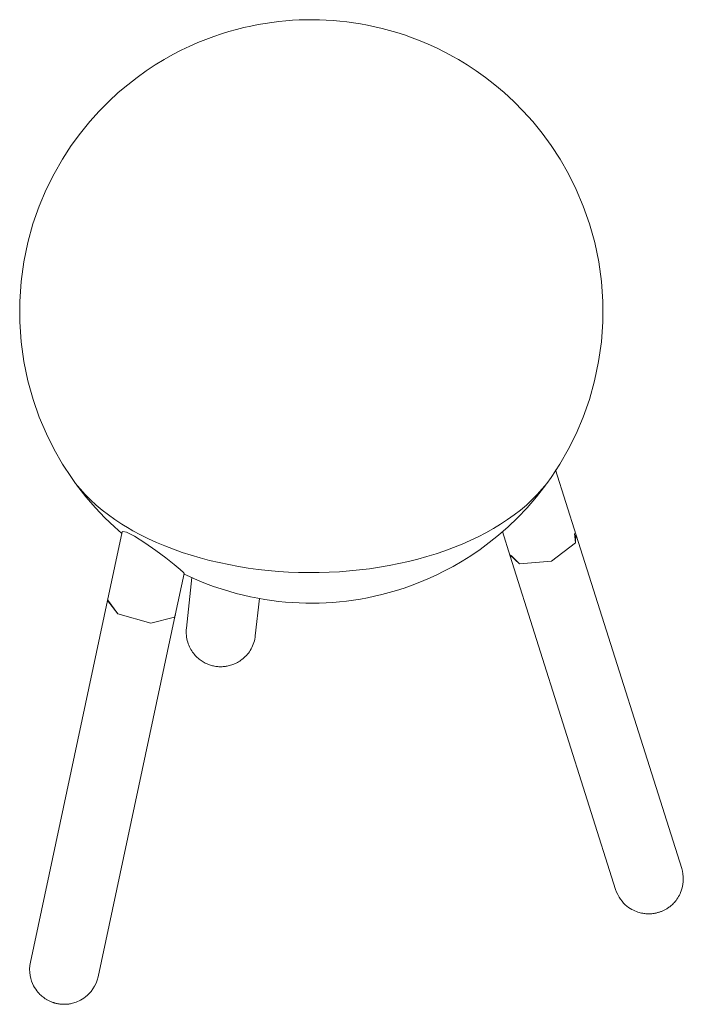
# Model space of a CAD drawing. Header units: millimetres. Extents: x -6736 to -5847, y -37 to 6718.
# Tile 2 of 3: x -6058 to -5847, y 1288 to 1600. Entities that reach past the tile are written whole.
import ezdxf

# ---------------------------------------------------------------- set-up
doc = ezdxf.new("R2010")
doc.units = ezdxf.units.MM
doc.layers.add('E-LITE-EQPM', color=7, linetype='Continuous', lineweight=20)

# ---------------------------------------------------------------- blocks, each defined once
blk = doc.blocks.new('28379 - 28211 MINE White table lamp PC-494318-00 Isometrico PDF')
at = {"layer": 'E-LITE-EQPM', "color": 251, "lineweight": 9, "true_color": 0x636466}
for p, q in [((-6925.18, 1436.85), (-6931.73, 1457.54)), ((-7069.27, 1437.94), (-7073.93, 1416.1)), ((-6948.61, 1437.97), (-6946.16, 1430.21)), ((-6925.44, 1434.38), (-6925.74, 1437.39)), ((-6925.31, 1437.17), (-6925.44, 1434.38)), ((-6891.74, 1331.09), (-6925.18, 1436.85)), ((-6946.16, 1430.21), (-6912.71, 1324.45)), ((-7052.42, 1411.51), (-7049.61, 1424.67)), ((-7047.13, 1423.41), (-7048.91, 1407.35)), ((-7073.93, 1416.1), (-7098.42, 1301.38)), ((-7070.66, 1411.91), (-7073.93, 1416.1)), ((-7073.87, 1416.21), (-7070.66, 1411.91)), ((-7027.04, 1404.94), (-7025.73, 1416.81)), ((-7076.9, 1296.79), (-7052.42, 1411.51))]:
    blk.add_line(p, q, dxfattribs=at)
for points in [[(-7085.39, 1455.12, 0), (-7088.19, 1459.42, 0), (-7090.86, 1464.06, 0), (-7093.34, 1469.04, 0), (-7095.58, 1474.34, 0), (-7097.55, 1479.94, 0), (-7099.2, 1485.82, 0), (-7100.48, 1491.92, 0), (-7101.35, 1498.19, 0), (-7101.79, 1504.56, 0), (-7101.8, 1510.97, 0), (-7101.36, 1517.35, 0), (-7100.49, 1523.62, 0), (-7099.22, 1529.72, 0), (-7097.59, 1535.6, 0), (-7095.62, 1541.21, 0), (-7093.38, 1546.51, 0), (-7090.9, 1551.49, 0), (-7088.24, 1556.14, 0), (-7085.44, 1560.45, 0), (-7082.53, 1564.42, 0), (-7079.56, 1568.07, 0), (-7076.55, 1571.41, 0), (-7073.53, 1574.47, 0), (-7070.51, 1577.25, 0), (-7067.52, 1579.77, 0), (-7064.56, 1582.07, 0), (-7061.65, 1584.15, 0), (-7058.78, 1586.04, 0), (-7055.97, 1587.75, 0), (-7053.21, 1589.3, 0), (-7050.51, 1590.7, 0), (-7047.86, 1591.96, 0), (-7045.27, 1593.11, 0), (-7042.73, 1594.13, 0), (-7040.24, 1595.06, 0), (-7037.8, 1595.88, 0), (-7035.4, 1596.63, 0), (-7033.05, 1597.29, 0), (-7030.73, 1597.87, 0), (-7028.44, 1598.38, 0), (-7026.18, 1598.83, 0), (-7023.95, 1599.22, 0), (-7021.75, 1599.54, 0), (-7019.56, 1599.81, 0), (-7017.39, 1600.03, 0), (-7015.24, 1600.2, 0), (-7013.09, 1600.31, 0), (-7010.95, 1600.37, 0), (-7008.81, 1600.39, 0), (-7006.67, 1600.35, 0), (-7004.53, 1600.26, 0), (-7002.38, 1600.13, 0), (-7000.22, 1599.94, 0), (-6998.04, 1599.7, 0), (-6995.85, 1599.41, 0), (-6993.63, 1599.05, 0), (-6991.39, 1598.64, 0), (-6989.12, 1598.16, 0), (-6986.82, 1597.62, 0), (-6984.49, 1597, 0), (-6982.11, 1596.31, 0), (-6979.69, 1595.53, 0), (-6977.23, 1594.66, 0), (-6974.72, 1593.69, 0), (-6972.16, 1592.61, 0), (-6969.54, 1591.42, 0), (-6966.87, 1590.1, 0), (-6964.15, 1588.63, 0), (-6963, 1587.99, 0)], [(-6933.18, 1455.12, 0), (-6930.38, 1459.42, 0), (-6927.71, 1464.06, 0), (-6925.23, 1469.04, 0), (-6922.99, 1474.34, 0), (-6921.02, 1479.94, 0), (-6919.37, 1485.82, 0), (-6918.1, 1491.92, 0), (-6917.22, 1498.19, 0), (-6916.78, 1504.56, 0), (-6916.77, 1510.97, 0), (-6917.21, 1517.35, 0), (-6918.08, 1523.62, 0), (-6919.35, 1529.72, 0), (-6920.98, 1535.6, 0), (-6922.95, 1541.21, 0), (-6925.19, 1546.51, 0), (-6927.67, 1551.49, 0), (-6930.33, 1556.14, 0), (-6933.13, 1560.45, 0), (-6936.04, 1564.42, 0), (-6939.01, 1568.07, 0), (-6942.02, 1571.41, 0), (-6945.04, 1574.47, 0), (-6948.06, 1577.25, 0), (-6951.05, 1579.77, 0), (-6954.01, 1582.07, 0), (-6956.92, 1584.15, 0), (-6959.79, 1586.04, 0), (-6962.6, 1587.75, 0), (-6963, 1587.99, 0)], [(-7085.39, 1455.12, 0), (-7084.05, 1453.29, 0), (-7082.59, 1451.51, 0), (-7081.02, 1449.77, 0), (-7079.33, 1448.07, 0), (-7077.54, 1446.42, 0), (-7075.65, 1444.82, 0), (-7073.65, 1443.28, 0), (-7071.56, 1441.78, 0), (-7069.37, 1440.34, 0), (-7067.09, 1438.96, 0), (-7066.79, 1438.79, 0)], [(-7083.73, 1452.81, 0), (-7080.78, 1449.03, 0), (-7077.79, 1445.56, 0), (-7074.77, 1442.39, 0), (-7071.75, 1439.51, 0), (-7069.38, 1437.43, 0)], [(-6933.18, 1455.12, 0), (-6934.52, 1453.29, 0), (-6935.98, 1451.51, 0), (-6937.55, 1449.77, 0), (-6939.24, 1448.07, 0), (-6941.03, 1446.42, 0), (-6942.92, 1444.82, 0), (-6944.92, 1443.28, 0), (-6947.01, 1441.78, 0), (-6949.2, 1440.34, 0), (-6951.48, 1438.96, 0), (-6953.85, 1437.63, 0), (-6956.3, 1436.36, 0), (-6958.83, 1435.16, 0), (-6961.44, 1434.01, 0), (-6964.12, 1432.93, 0), (-6966.87, 1431.91, 0), (-6969.68, 1430.96, 0), (-6972.56, 1430.07, 0), (-6975.49, 1429.25, 0), (-6978.46, 1428.51, 0), (-6981.49, 1427.83, 0), (-6984.56, 1427.22, 0), (-6987.67, 1426.68, 0), (-6990.8, 1426.22, 0), (-6993.97, 1425.83, 0), (-6997.16, 1425.51, 0), (-7000.37, 1425.27, 0), (-7003.59, 1425.1, 0), (-7006.82, 1425.01, 0), (-7010.06, 1424.99, 0), (-7013.29, 1425.04, 0), (-7016.52, 1425.17, 0), (-7019.73, 1425.38, 0), (-7022.93, 1425.65, 0), (-7026.11, 1426.01, 0), (-7029.27, 1426.43, 0), (-7032.39, 1426.93, 0), (-7035.48, 1427.5, 0), (-7038.53, 1428.14, 0), (-7041.53, 1428.85, 0), (-7044.49, 1429.64, 0), (-7047.39, 1430.49, 0), (-7050.24, 1431.4, 0), (-7053.02, 1432.39, 0), (-7055.74, 1433.44, 0), (-7058.38, 1434.55, 0), (-7060.96, 1435.73, 0), (-7063.45, 1436.96, 0), (-7065.86, 1438.26, 0), (-7066.79, 1438.79, 0)], [(-6934.84, 1452.81, 0), (-6937.79, 1449.03, 0), (-6940.78, 1445.56, 0), (-6943.8, 1442.39, 0), (-6946.82, 1439.51, 0), (-6949.83, 1436.88, 0), (-6952.8, 1434.49, 0), (-6955.73, 1432.32, 0), (-6958.62, 1430.35, 0), (-6961.45, 1428.57, 0), (-6964.23, 1426.96, 0), (-6966.96, 1425.5, 0), (-6969.63, 1424.18, 0), (-6972.24, 1422.99, 0), (-6974.8, 1421.92, 0), (-6977.31, 1420.95, 0), (-6979.77, 1420.09, 0), (-6982.19, 1419.31, 0), (-6984.56, 1418.62, 0), (-6986.9, 1418, 0), (-6989.2, 1417.46, 0), (-6991.46, 1416.99, 0), (-6993.7, 1416.58, 0), (-6995.92, 1416.22, 0), (-6998.11, 1415.93, 0), (-7000.29, 1415.69, 0), (-7002.45, 1415.51, 0), (-7004.6, 1415.37, 0), (-7006.74, 1415.29, 0), (-7008.88, 1415.26, 0), (-7011.02, 1415.27, 0), (-7013.16, 1415.34, 0), (-7015.31, 1415.45, 0), (-7017.46, 1415.62, 0), (-7019.63, 1415.83, 0), (-7021.82, 1416.11, 0), (-7024.03, 1416.44, 0), (-7026.26, 1416.82, 0), (-7028.51, 1417.27, 0), (-7030.8, 1417.79, 0), (-7033.12, 1418.38, 0), (-7035.48, 1419.04, 0), (-7037.88, 1419.78, 0), (-7040.32, 1420.61, 0), (-7042.81, 1421.54, 0), (-7045.36, 1422.57, 0), (-7047.95, 1423.72, 0), (-7049.64, 1424.53, 0)], [(-7069.27, 1437.94, 0), (-7069.12, 1438.07, 0), (-7067.89, 1437.79, 0), (-7065.41, 1436.53, 0)], [(-7065.41, 1436.53, 0), (-7062.07, 1434.43, 0), (-7058.6, 1431.99, 0), (-7055.44, 1429.64, 0), (-7052.83, 1427.59, 0), (-7050.89, 1426, 0), (-7049.78, 1424.97, 0), (-7049.61, 1424.65, 0)], [(-6925.44, 1434.38, 0), (-6933.02, 1428.64, 0), (-6943.25, 1427.79, 0), (-6946.26, 1430.64, 0)], [(-6945.86, 1430.42, 0), (-6943.25, 1427.79, 0), (-6933.02, 1428.64, 0), (-6925.44, 1434.38, 0)], [(-7052.4, 1411.58, 0), (-7052.69, 1410.86, 0), (-7060.18, 1408.97, 0), (-7070.66, 1411.91, 0)], [(-7070.66, 1411.91, 0), (-7060.18, 1408.97, 0), (-7052.69, 1410.86, 0), (-7052.46, 1411.47, 0)], [(-7048.91, 1407.35, 0), (-7048.95, 1406.78, 0), (-7048.97, 1406.21, 0), (-7048.96, 1405.64, 0), (-7048.92, 1405.07, 0), (-7048.85, 1404.51, 0), (-7048.76, 1403.97, 0), (-7048.63, 1403.43, 0), (-7048.49, 1402.91, 0), (-7048.32, 1402.4, 0), (-7048.13, 1401.92, 0), (-7047.92, 1401.44, 0), (-7047.7, 1400.99, 0), (-7047.46, 1400.56, 0), (-7047.2, 1400.15, 0), (-7046.94, 1399.75, 0), (-7046.66, 1399.38, 0), (-7046.38, 1399.03, 0), (-7046.08, 1398.69, 0), (-7045.78, 1398.38, 0), (-7045.47, 1398.08, 0), (-7045.16, 1397.8, 0), (-7044.85, 1397.54, 0), (-7044.53, 1397.29, 0), (-7044.21, 1397.06, 0), (-7043.89, 1396.85, 0), (-7043.56, 1396.65, 0), (-7043.24, 1396.46, 0), (-7042.91, 1396.29, 0), (-7042.58, 1396.13, 0), (-7042.26, 1395.99, 0), (-7041.93, 1395.86, 0), (-7041.6, 1395.73, 0), (-7041.27, 1395.63, 0), (-7040.94, 1395.53, 0), (-7040.6, 1395.44, 0), (-7040.27, 1395.36, 0), (-7039.94, 1395.3, 0), (-7039.61, 1395.24, 0), (-7039.27, 1395.2, 0), (-7038.94, 1395.16, 0), (-7038.6, 1395.14, 0), (-7038.26, 1395.12, 0), (-7037.92, 1395.12, 0), (-7037.58, 1395.13, 0), (-7037.24, 1395.15, 0), (-7036.89, 1395.17, 0), (-7036.54, 1395.22, 0), (-7036.3, 1395.25, 0)], [(-7036.3, 1395.25, 0), (-7035.95, 1395.31, 0), (-7035.6, 1395.38, 0), (-7035.24, 1395.47, 0), (-7034.89, 1395.57, 0), (-7034.53, 1395.68, 0), (-7034.17, 1395.8, 0), (-7033.81, 1395.94, 0), (-7033.44, 1396.1, 0), (-7033.08, 1396.27, 0), (-7032.71, 1396.47, 0), (-7032.35, 1396.67, 0), (-7031.99, 1396.9, 0), (-7031.62, 1397.15, 0), (-7031.27, 1397.41, 0), (-7030.91, 1397.7, 0), (-7030.56, 1398, 0), (-7030.21, 1398.33, 0), (-7029.88, 1398.68, 0), (-7029.55, 1399.06, 0), (-7029.23, 1399.45, 0), (-7028.93, 1399.87, 0), (-7028.64, 1400.31, 0), (-7028.37, 1400.77, 0), (-7028.12, 1401.25, 0), (-7027.89, 1401.75, 0), (-7027.68, 1402.26, 0), (-7027.49, 1402.79, 0), (-7027.34, 1403.34, 0), (-7027.2, 1403.89, 0), (-7027.1, 1404.46, 0), (-7027.04, 1404.94, 0)], [(-6891.74, 1331.09, 0), (-6891.5, 1330.23, 0), (-6891.34, 1329.37, 0), (-6891.25, 1328.51, 0), (-6891.22, 1327.67, 0), (-6891.26, 1326.86, 0), (-6891.35, 1326.09, 0), (-6891.48, 1325.37, 0), (-6891.65, 1324.69, 0), (-6891.86, 1324.05, 0), (-6892.08, 1323.47, 0), (-6892.25, 1323.09, 0)], [(-6912.71, 1324.45, 0), (-6912.41, 1323.62, 0), (-6912.05, 1322.82, 0), (-6911.63, 1322.06, 0), (-6911.17, 1321.36, 0), (-6910.68, 1320.72, 0), (-6910.16, 1320.14, 0), (-6909.63, 1319.63, 0), (-6909.1, 1319.17, 0), (-6908.57, 1318.77, 0), (-6908.05, 1318.42, 0), (-6907.54, 1318.12, 0), (-6907.05, 1317.86, 0), (-6906.58, 1317.64, 0), (-6906.12, 1317.45, 0), (-6905.68, 1317.3, 0), (-6905.26, 1317.17, 0), (-6904.87, 1317.06, 0), (-6904.48, 1316.97, 0), (-6904.12, 1316.9, 0), (-6903.77, 1316.84, 0), (-6903.43, 1316.8, 0), (-6903.11, 1316.77, 0), (-6902.81, 1316.74, 0), (-6902.51, 1316.73, 0), (-6902.22, 1316.73, 0), (-6901.95, 1316.73, 0), (-6901.68, 1316.74, 0), (-6901.43, 1316.75, 0), (-6901.18, 1316.77, 0), (-6900.93, 1316.8, 0), (-6900.69, 1316.83, 0), (-6900.46, 1316.86, 0), (-6900.24, 1316.9, 0), (-6900.01, 1316.94, 0), (-6899.8, 1316.99, 0), (-6899.58, 1317.04, 0), (-6899.37, 1317.1, 0), (-6899.16, 1317.15, 0), (-6898.95, 1317.22, 0), (-6898.74, 1317.28, 0), (-6898.54, 1317.35, 0), (-6898.33, 1317.43, 0), (-6898.12, 1317.51, 0), (-6897.92, 1317.59, 0), (-6897.71, 1317.68, 0), (-6897.51, 1317.78, 0), (-6897.3, 1317.88, 0), (-6897.09, 1317.99, 0), (-6896.87, 1318.1, 0), (-6896.66, 1318.23, 0), (-6896.44, 1318.36, 0), (-6896.22, 1318.5, 0), (-6896, 1318.65, 0), (-6895.77, 1318.81, 0), (-6895.54, 1318.98, 0), (-6895.3, 1319.17, 0), (-6895.06, 1319.37, 0), (-6894.81, 1319.59, 0), (-6894.56, 1319.83, 0), (-6894.31, 1320.08, 0), (-6894.05, 1320.36, 0), (-6893.78, 1320.67, 0), (-6893.52, 1321, 0), (-6893.25, 1321.36, 0), (-6892.98, 1321.76, 0), (-6892.72, 1322.19, 0), (-6892.46, 1322.66, 0), (-6892.25, 1323.09, 0)], [(-7098.42, 1301.38, 0), (-7098.59, 1300.29, 0), (-7098.66, 1299.2, 0), (-7098.62, 1298.15, 0), (-7098.49, 1297.15, 0), (-7098.29, 1296.23, 0), (-7098.03, 1295.38, 0), (-7097.73, 1294.61, 0), (-7097.4, 1293.93, 0), (-7097.06, 1293.32, 0), (-7096.71, 1292.78, 0), (-7096.36, 1292.3, 0), (-7096.02, 1291.88, 0), (-7095.68, 1291.51, 0), (-7095.36, 1291.18, 0), (-7095.05, 1290.88, 0), (-7094.75, 1290.62, 0), (-7094.46, 1290.39, 0), (-7094.19, 1290.17, 0), (-7093.93, 1289.99, 0), (-7093.67, 1289.81, 0), (-7093.43, 1289.66, 0), (-7093.2, 1289.52, 0), (-7093.14, 1289.49, 0)], [(-7076.9, 1296.79, 0), (-7077.19, 1295.72, 0), (-7077.57, 1294.7, 0), (-7078.03, 1293.75, 0), (-7078.56, 1292.9, 0), (-7079.12, 1292.13, 0), (-7079.71, 1291.47, 0), (-7080.29, 1290.89, 0), (-7080.87, 1290.4, 0), (-7081.43, 1289.99, 0), (-7081.97, 1289.64, 0), (-7082.49, 1289.34, 0), (-7082.97, 1289.1, 0), (-7083.43, 1288.89, 0), (-7083.86, 1288.72, 0), (-7084.26, 1288.58, 0), (-7084.64, 1288.46, 0), (-7085, 1288.36, 0), (-7085.34, 1288.29, 0), (-7085.65, 1288.22, 0), (-7085.95, 1288.17, 0), (-7086.24, 1288.12, 0), (-7086.51, 1288.09, 0), (-7086.77, 1288.07, 0), (-7087.02, 1288.05, 0), (-7087.25, 1288.04, 0), (-7087.48, 1288.03, 0), (-7087.7, 1288.03, 0), (-7087.91, 1288.03, 0), (-7088.11, 1288.03, 0), (-7088.31, 1288.04, 0), (-7088.5, 1288.06, 0), (-7088.69, 1288.07, 0), (-7088.87, 1288.09, 0), (-7089.06, 1288.11, 0), (-7089.23, 1288.14, 0), (-7089.41, 1288.16, 0), (-7089.58, 1288.19, 0), (-7089.75, 1288.22, 0), (-7089.92, 1288.26, 0), (-7090.09, 1288.29, 0), (-7090.26, 1288.33, 0), (-7090.43, 1288.38, 0), (-7090.6, 1288.42, 0), (-7090.77, 1288.47, 0), (-7090.94, 1288.52, 0), (-7091.12, 1288.58, 0), (-7091.29, 1288.64, 0), (-7091.47, 1288.7, 0), (-7091.66, 1288.77, 0), (-7091.84, 1288.85, 0), (-7092.03, 1288.93, 0), (-7092.23, 1289.02, 0), (-7092.43, 1289.11, 0), (-7092.64, 1289.21, 0), (-7092.85, 1289.33, 0), (-7093.07, 1289.45, 0), (-7093.14, 1289.49, 0)]]:
    blk.add_polyline3d(points, dxfattribs=at)

msp = doc.modelspace()

# ---------------------------------------------------------------- block references
at = {"layer": 'E-LITE-EQPM', "color": 9, "lineweight": 9, "true_color": 0xc0c0c0}
msp.add_blockref('28379 - 28211 MINE White table lamp PC-494318-00 Isometrico PDF', (1043.81, 0), dxfattribs=at)

doc.saveas('drawing.dxf')
